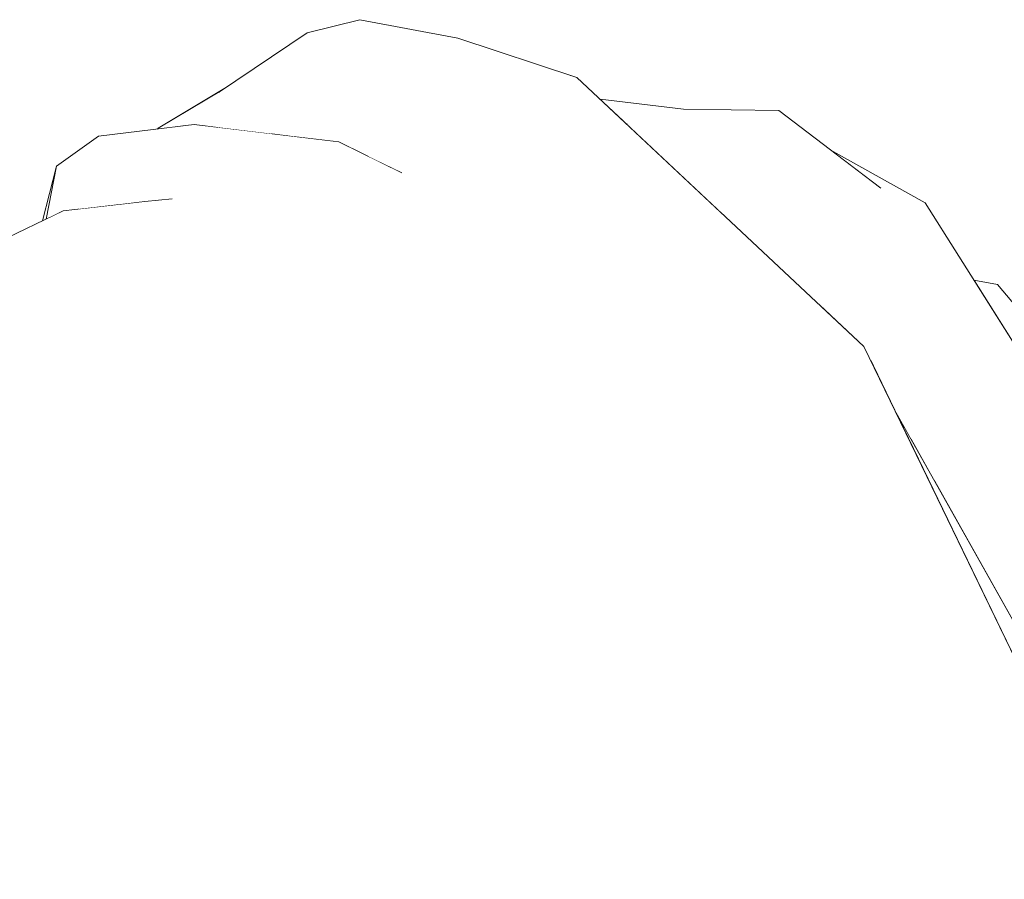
# Model space of a CAD drawing. Header units: millimetres. Extents: x 0 to 650, y -1 to 707.
# Tile 108 of 131: x 480.212 to 480.894, y 353.415 to 354.009. Entities that reach past the tile are written whole.
import ezdxf
from ezdxf.xclip import XClip

# ---------------------------------------------------------------- set-up
doc = ezdxf.new("R2010")
doc.units = ezdxf.units.MM
doc.header["$MEASUREMENT"] = 0
doc.header["$XCLIPFRAME"] = 0
doc.linetypes.add('Wipeout_Contour', pattern=[1000, 0, -1000])
doc.layers.add('Interior - Mobiliário .ARQ', color=7, linetype='Continuous')

# ---------------------------------------------------------------- blocks, each defined once
blk = doc.blocks.new('Desenho_2_2', base_point=(960.5741, 336.178))
at = {"color": 254, "linetype": 'Wipeout_Contour', "lineweight": 0, "ltscale": 1789.681142}
blk.add_wipeout([(480.35051, 353.93458), (480.3865, 353.93026), (480.40114, 353.96498)], dxfattribs=at).dxf.layer = 'Interior - Mobiliário .ARQ'
at = {"color": 254, "linetype": 'Wipeout_Contour', "lineweight": 0, "ltscale": 1790.731689}
blk.add_wipeout([(480.43324, 353.92466), (480.65092, 353.78015), (480.47704, 353.90331)], dxfattribs=at).dxf.layer = 'Interior - Mobiliário .ARQ'
at = {"color": 254, "linetype": 'Wipeout_Contour', "lineweight": 0, "ltscale": 1789.023618}
blk.add_wipeout([(480.22336, 353.86591), (480.17926, 353.84365), (480.21949, 353.83523)], dxfattribs=at).dxf.layer = 'Interior - Mobiliário .ARQ'
at = {"color": 254, "linetype": 'Wipeout_Contour', "lineweight": 0, "ltscale": 2385.818766}
blk.add_wipeout([(480.17572, 353.81036), (480.19441, 353.81365), (480.21242, 353.8266), (480.17657, 353.81208)], dxfattribs=at).dxf.layer = 'Interior - Mobiliário .ARQ'
at = {"color": 254, "linetype": 'Wipeout_Contour', "lineweight": 0, "ltscale": 1789.948343}
blk.add_wipeout([(480.25747, 353.75055), (480.2468, 353.73325), (480.35118, 353.64785)], dxfattribs=at).dxf.layer = 'Interior - Mobiliário .ARQ'
at = {"color": 254, "linetype": 'Wipeout_Contour', "lineweight": 0, "ltscale": 2386.473386}
blk.add_wipeout([(480.94299, 353.51711), (480.81796, 353.73932), (480.92029, 353.52797), (480.92794, 353.51205)], dxfattribs=at).dxf.layer = 'Interior - Mobiliário .ARQ'
at = {"color": 254, "linetype": 'Wipeout_Contour', "lineweight": 0, "ltscale": 1789.564661}
blk.add_wipeout([(480.22069, 353.70123), (480.18126, 353.71186), (480.1906, 353.66397)], dxfattribs=at).dxf.layer = 'Interior - Mobiliário .ARQ'
at = {"color": 254, "linetype": 'Wipeout_Contour', "lineweight": 0, "ltscale": 1788.974731}
blk.add_wipeout([(480.16166, 353.63547), (480.19593, 353.59753), (480.23459, 353.57525)], dxfattribs=at).dxf.layer = 'Interior - Mobiliário .ARQ'
at = {"color": 254, "linetype": 'Wipeout_Contour', "lineweight": 0, "ltscale": 1788.555635}
blk.add_wipeout([(480.26463, 353.56174), (480.3131, 353.38843), (480.33459, 353.38837)], dxfattribs=at).dxf.layer = 'Interior - Mobiliário .ARQ'
at = {"color": 254, "linetype": 'Wipeout_Contour', "lineweight": 0, "ltscale": 1789.938045}
blk.add_wipeout([(480.5862, 353.4088), (480.5633, 353.41454), (480.65036, 353.0745)], dxfattribs=at).dxf.layer = 'Interior - Mobiliário .ARQ'
at = {"color": 254, "linetype": 'Wipeout_Contour', "lineweight": 0, "ltscale": 2387.129741}
blk.add_wipeout([(480.35013, 353.95899), (480.33858, 353.93601), (480.35051, 353.93458), (480.40114, 353.96498)], dxfattribs=at).dxf.layer = 'Interior - Mobiliário .ARQ'
at = {"color": 254, "linetype": 'Wipeout_Contour', "lineweight": 0, "ltscale": 1790.144681}
blk.add_wipeout([(480.45343, 353.91482), (480.47704, 353.90331), (480.49375, 353.9085)], dxfattribs=at).dxf.layer = 'Interior - Mobiliário .ARQ'
at = {"color": 254, "linetype": 'Wipeout_Contour', "lineweight": 0, "ltscale": 1790.472641}
blk.add_wipeout([(480.32791, 353.89953), (480.31793, 353.88523), (480.47016, 353.79215)], dxfattribs=at).dxf.layer = 'Interior - Mobiliário .ARQ'
at = {"color": 254, "linetype": 'Wipeout_Contour', "lineweight": 0, "ltscale": 2984.96307}
blk.add_wipeout([(480.71413, 353.86912), (480.7702, 353.80806), (480.79671, 353.78321), (480.87131, 353.69794), (480.80853, 353.89274)], dxfattribs=at).dxf.layer = 'Interior - Mobiliário .ARQ'
at = {"color": 254, "linetype": 'Wipeout_Contour', "lineweight": 0, "ltscale": 1789.992457}
blk.add_wipeout([(480.35118, 353.64785), (480.2653, 353.77388), (480.25747, 353.75055)], dxfattribs=at).dxf.layer = 'Interior - Mobiliário .ARQ'
at = {"color": 254, "linetype": 'Wipeout_Contour', "lineweight": 0, "ltscale": 1789.585584}
blk.add_wipeout([(480.18126, 353.71186), (480.2468, 353.73325), (480.18776, 353.75744)], dxfattribs=at).dxf.layer = 'Interior - Mobiliário .ARQ'
at = {"color": 254, "linetype": 'Wipeout_Contour', "lineweight": 0, "ltscale": 1789.165558}
blk.add_wipeout([(480.5633, 353.41454), (480.5862, 353.4088), (480.484, 353.65414)], dxfattribs=at).dxf.layer = 'Interior - Mobiliário .ARQ'
at = {"color": 254, "linetype": 'Wipeout_Contour', "lineweight": 0, "ltscale": 1788.746585}
blk.add_wipeout([(480.26463, 353.56174), (480.1748, 353.64156), (480.23459, 353.57525)], dxfattribs=at).dxf.layer = 'Interior - Mobiliário .ARQ'
at = {"color": 254, "linetype": 'Wipeout_Contour', "lineweight": 0, "ltscale": 1790.562528}
blk.add_wipeout([(480.79651, 353.54317), (480.77157, 353.54997), (480.8246, 353.3522)], dxfattribs=at).dxf.layer = 'Interior - Mobiliário .ARQ'
at = {"color": 254, "linetype": 'Wipeout_Contour', "lineweight": 0, "ltscale": 1790.982147}
blk.add_wipeout([(480.51502, 353.94834), (480.72051, 353.79941), (480.55254, 353.98087)], dxfattribs=at).dxf.layer = 'Interior - Mobiliário .ARQ'
at = {"color": 254, "linetype": 'Wipeout_Contour', "lineweight": 0, "ltscale": 1790.866782}
blk.add_wipeout([(480.77354, 353.9193), (480.80853, 353.89274), (480.83908, 353.88255)], dxfattribs=at).dxf.layer = 'Interior - Mobiliário .ARQ'
at = {"color": 254, "linetype": 'Wipeout_Contour', "lineweight": 0, "ltscale": 1789.239412}
blk.add_wipeout([(480.3526, 353.81481), (480.37975, 353.81769), (480.24259, 353.8769)], dxfattribs=at).dxf.layer = 'Interior - Mobiliário .ARQ'
at = {"color": 254, "linetype": 'Wipeout_Contour', "lineweight": 0, "ltscale": 1789.916706}
blk.add_wipeout([(480.77157, 353.54997), (480.79651, 353.54317), (480.69476, 353.75968)], dxfattribs=at).dxf.layer = 'Interior - Mobiliário .ARQ'
at = {"color": 254, "linetype": 'Wipeout_Contour', "lineweight": 0, "ltscale": 1789.092773}
blk.add_wipeout([(480.2468, 353.73325), (480.18126, 353.71186), (480.22069, 353.70123)], dxfattribs=at).dxf.layer = 'Interior - Mobiliário .ARQ'
at = {"color": 254, "linetype": 'Wipeout_Contour', "lineweight": 0, "ltscale": 1791.033916}
blk.add_wipeout([(480.95495, 353.69886), (480.87131, 353.69794), (481.00086, 353.46116)], dxfattribs=at).dxf.layer = 'Interior - Mobiliário .ARQ'
at = {"color": 254, "linetype": 'Wipeout_Contour', "lineweight": 0, "ltscale": 1790.206246}
blk.add_wipeout([(480.484, 353.65414), (480.45831, 353.65873), (480.5633, 353.41454)], dxfattribs=at).dxf.layer = 'Interior - Mobiliário .ARQ'
at = {"color": 254, "linetype": 'Wipeout_Contour', "lineweight": 0, "ltscale": 1789.536319}
blk.add_wipeout([(480.16166, 353.63547), (480.23459, 353.57525), (480.1748, 353.64156)], dxfattribs=at).dxf.layer = 'Interior - Mobiliário .ARQ'
at = {"color": 254, "linetype": 'Wipeout_Contour', "lineweight": 0, "ltscale": 1790.181672}
blk.add_wipeout([(480.40114, 353.96498), (480.51502, 353.94834), (480.55254, 353.98087)], dxfattribs=at).dxf.layer = 'Interior - Mobiliário .ARQ'
at = {"color": 254, "linetype": 'Wipeout_Contour', "lineweight": 0, "ltscale": 1790.128717}
blk.add_wipeout([(480.24259, 353.8769), (480.22336, 353.86591), (480.3526, 353.81481)], dxfattribs=at).dxf.layer = 'Interior - Mobiliário .ARQ'
at = {"color": 254, "linetype": 'Wipeout_Contour', "lineweight": 0, "ltscale": 1790.776475}
blk.add_wipeout([(480.69476, 353.75968), (480.65092, 353.78015), (480.77157, 353.54997)], dxfattribs=at).dxf.layer = 'Interior - Mobiliário .ARQ'
at = {"color": 254, "linetype": 'Wipeout_Contour', "lineweight": 0, "ltscale": 2388.401382}
blk.add_wipeout([(480.87131, 353.69794), (480.84526, 353.6908), (480.8966, 353.59957), (481.00086, 353.46116)], dxfattribs=at).dxf.layer = 'Interior - Mobiliário .ARQ'
at = {"color": 254, "linetype": 'Wipeout_Contour', "lineweight": 0, "ltscale": 1789.024416}
blk.add_wipeout([(480.26463, 353.56174), (480.23459, 353.57525), (480.27263, 353.387)], dxfattribs=at).dxf.layer = 'Interior - Mobiliário .ARQ'
at = {"color": 254, "linetype": 'Wipeout_Contour', "lineweight": 0, "ltscale": 1790.430106}
blk.add_wipeout([(480.55254, 353.98087), (480.44793, 354.00924), (480.40114, 353.96498)], dxfattribs=at).dxf.layer = 'Interior - Mobiliário .ARQ'
at = {"color": 254, "linetype": 'Wipeout_Contour', "lineweight": 0, "ltscale": 1790.000762}
blk.add_wipeout([(480.23064, 353.87123), (480.26688, 353.92859), (480.23793, 353.90792)], dxfattribs=at).dxf.layer = 'Interior - Mobiliário .ARQ'
at = {"color": 254, "linetype": 'Wipeout_Contour', "lineweight": 0, "ltscale": 1791.541354}
blk.add_wipeout([(480.95495, 353.69886), (480.83908, 353.88255), (480.80853, 353.89274)], dxfattribs=at).dxf.layer = 'Interior - Mobiliário .ARQ'
at = {"color": 254, "linetype": 'Wipeout_Contour', "lineweight": 0, "ltscale": 1790.076894}
blk.add_wipeout([(480.21949, 353.83523), (480.21242, 353.8266), (480.3139, 353.78045)], dxfattribs=at).dxf.layer = 'Interior - Mobiliário .ARQ'
at = {"color": 254, "linetype": 'Wipeout_Contour', "lineweight": 0, "ltscale": 1789.258251}
blk.add_wipeout([(480.3526, 353.81481), (480.45831, 353.65873), (480.484, 353.65414)], dxfattribs=at).dxf.layer = 'Interior - Mobiliário .ARQ'
at = {"color": 254, "linetype": 'Wipeout_Contour', "lineweight": 0, "ltscale": 1788.934865}
blk.add_wipeout([(480.3131, 353.38843), (480.26463, 353.56174), (480.27263, 353.387)], dxfattribs=at).dxf.layer = 'Interior - Mobiliário .ARQ'
at = {"color": 254, "linetype": 'Wipeout_Contour', "lineweight": 0, "ltscale": 1790.299801}
blk.add_wipeout([(480.44793, 354.00924), (480.41151, 354.00012), (480.35013, 353.95899)], dxfattribs=at).dxf.layer = 'Interior - Mobiliário .ARQ'
at = {"color": 254, "linetype": 'Wipeout_Contour', "lineweight": 0, "ltscale": 1789.592057}
blk.add_wipeout([(480.26688, 353.92859), (480.23156, 353.87166), (480.25339, 353.90021)], dxfattribs=at).dxf.layer = 'Interior - Mobiliário .ARQ'
at = {"color": 254, "linetype": 'Wipeout_Contour', "lineweight": 0, "ltscale": 1790.722016}
blk.add_wipeout([(480.80853, 353.89274), (480.87131, 353.69794), (480.95495, 353.69886)], dxfattribs=at).dxf.layer = 'Interior - Mobiliário .ARQ'
at = {"color": 254, "linetype": 'Wipeout_Contour', "lineweight": 0, "ltscale": 1789.108424}
blk.add_wipeout([(480.3139, 353.78045), (480.3324, 353.78737), (480.21949, 353.83523)], dxfattribs=at).dxf.layer = 'Interior - Mobiliário .ARQ'
at = {"color": 254, "linetype": 'Wipeout_Contour', "lineweight": 0, "ltscale": 1790.336237}
blk.add_wipeout([(480.484, 353.65414), (480.37975, 353.81769), (480.3526, 353.81481)], dxfattribs=at).dxf.layer = 'Interior - Mobiliário .ARQ'
at = {"color": 254, "linetype": 'Wipeout_Contour', "lineweight": 0, "ltscale": 1789.941225}
blk.add_wipeout([(480.35013, 353.95899), (480.40114, 353.96498), (480.44793, 354.00924)], dxfattribs=at).dxf.layer = 'Interior - Mobiliário .ARQ'
at = {"color": 254, "linetype": 'Wipeout_Contour', "lineweight": 0, "ltscale": 1790.961147}
blk.add_wipeout([(480.49375, 353.9085), (480.47704, 353.90331), (480.69476, 353.75968)], dxfattribs=at).dxf.layer = 'Interior - Mobiliário .ARQ'
at = {"color": 254, "linetype": 'Wipeout_Contour', "lineweight": 0, "ltscale": 1789.448554}
blk.add_wipeout([(480.25339, 353.90021), (480.23197, 353.87186), (480.24259, 353.8769)], dxfattribs=at).dxf.layer = 'Interior - Mobiliário .ARQ'
at = {"color": 254, "linetype": 'Wipeout_Contour', "lineweight": 0, "ltscale": 1790.610409}
blk.add_wipeout([(480.88923, 353.82599), (480.98744, 353.66684), (481.02277, 353.66731)], dxfattribs=at).dxf.layer = 'Interior - Mobiliário .ARQ'
at = {"color": 254, "linetype": 'Wipeout_Contour', "lineweight": 0, "ltscale": 1790.086055}
blk.add_wipeout([(480.79651, 353.54317), (480.83688, 353.54769), (480.72051, 353.79941)], dxfattribs=at).dxf.layer = 'Interior - Mobiliário .ARQ'
at = {"color": 254, "linetype": 'Wipeout_Contour', "lineweight": 0, "ltscale": 1789.106115}
blk.add_wipeout([(480.41872, 353.63634), (480.43574, 353.64004), (480.3324, 353.78737)], dxfattribs=at).dxf.layer = 'Interior - Mobiliário .ARQ'
at = {"layer": 'Interior - Mobiliário .ARQ', "color": 7, "linetype": 'Continuous', "lineweight": 0}
for q in [(480.2281, 353.87002), (480.23064, 353.87123)]:
    blk.add_line((480.23793, 353.90792), q, dxfattribs=at)
at = {"color": 254, "linetype": 'Wipeout_Contour', "lineweight": 0, "ltscale": 1789.942598}
blk.add_wipeout([(480.69476, 353.75968), (480.47704, 353.90331), (480.65092, 353.78015)], dxfattribs=at).dxf.layer = 'Interior - Mobiliário .ARQ'
at = {"color": 254, "linetype": 'Wipeout_Contour', "lineweight": 0, "ltscale": 2388.826565}
blk.add_wipeout([(480.87283, 353.82904), (480.91416, 353.76352), (480.98744, 353.66684), (480.88923, 353.82599)], dxfattribs=at).dxf.layer = 'Interior - Mobiliário .ARQ'
at = {"color": 254, "linetype": 'Wipeout_Contour', "lineweight": 0, "ltscale": 1790.17299}
blk.add_wipeout([(480.3324, 353.78737), (480.3139, 353.78045), (480.41872, 353.63634)], dxfattribs=at).dxf.layer = 'Interior - Mobiliário .ARQ'
at = {"color": 254, "linetype": 'Wipeout_Contour', "lineweight": 0, "ltscale": 1788.984821}
blk.add_wipeout([(480.52198, 353.40758), (480.53935, 353.40673), (480.43574, 353.64004)], dxfattribs=at).dxf.layer = 'Interior - Mobiliário .ARQ'
at = {"color": 254, "linetype": 'Wipeout_Contour', "lineweight": 0, "ltscale": 1790.627886}
blk.add_wipeout([(480.96961, 353.27976), (480.92029, 353.52797), (480.83688, 353.54769)], dxfattribs=at).dxf.layer = 'Interior - Mobiliário .ARQ'
at = {"layer": 'Interior - Mobiliário .ARQ', "color": 7, "linetype": 'Continuous', "lineweight": 0}
blk.add_line((480.87283, 353.82904), (480.88923, 353.82599), dxfattribs=at)
at = {"color": 254, "linetype": 'Wipeout_Contour', "lineweight": 0, "ltscale": 1790.995659}
blk.add_wipeout([(480.73784, 353.94639), (480.6323, 353.93729), (480.80853, 353.89274)], dxfattribs=at).dxf.layer = 'Interior - Mobiliário .ARQ'
at = {"color": 254, "linetype": 'Wipeout_Contour', "lineweight": 0, "ltscale": 1790.909643}
blk.add_wipeout([(480.72051, 353.79941), (480.69476, 353.75968), (480.79651, 353.54317)], dxfattribs=at).dxf.layer = 'Interior - Mobiliário .ARQ'
at = {"color": 254, "linetype": 'Wipeout_Contour', "lineweight": 0, "ltscale": 2387.900095}
blk.add_wipeout([(480.87131, 353.69794), (480.80084, 353.77469), (480.81796, 353.73932), (480.82895, 353.71978)], dxfattribs=at).dxf.layer = 'Interior - Mobiliário .ARQ'
at = {"color": 254, "linetype": 'Wipeout_Contour', "lineweight": 0, "ltscale": 1790.142481}
blk.add_wipeout([(480.43574, 353.64004), (480.41872, 353.63634), (480.52198, 353.40758)], dxfattribs=at).dxf.layer = 'Interior - Mobiliário .ARQ'
at = {"color": 254, "linetype": 'Wipeout_Contour', "lineweight": 0, "ltscale": 1790.242442}
blk.add_wipeout([(480.83688, 353.54769), (480.87703, 353.30916), (480.96961, 353.27976)], dxfattribs=at).dxf.layer = 'Interior - Mobiliário .ARQ'
at = {"color": 254, "linetype": 'Wipeout_Contour', "lineweight": 0, "ltscale": 2388.207509}
blk.add_wipeout([(480.63308, 353.93656), (480.64417, 353.92617), (480.71413, 353.86912), (480.80853, 353.89274)], dxfattribs=at).dxf.layer = 'Interior - Mobiliário .ARQ'
at = {"color": 254, "linetype": 'Wipeout_Contour', "lineweight": 0, "ltscale": 1789.223708}
blk.add_wipeout([(480.3324, 353.78737), (480.43574, 353.64004), (480.45831, 353.65873)], dxfattribs=at).dxf.layer = 'Interior - Mobiliário .ARQ'
at = {"color": 254, "linetype": 'Wipeout_Contour', "lineweight": 0, "ltscale": 1790.72134}
blk.add_wipeout([(480.82895, 353.71978), (480.84526, 353.6908), (480.87131, 353.69794)], dxfattribs=at).dxf.layer = 'Interior - Mobiliário .ARQ'
at = {"color": 254, "linetype": 'Wipeout_Contour', "lineweight": 0, "ltscale": 1790.614767}
blk.add_wipeout([(480.87703, 353.30916), (480.83688, 353.54769), (480.79651, 353.54317)], dxfattribs=at).dxf.layer = 'Interior - Mobiliário .ARQ'
at = {"color": 254, "linetype": 'Wipeout_Contour', "lineweight": 0, "ltscale": 1790.205557}
blk.add_wipeout([(480.45831, 353.65873), (480.3526, 353.81481), (480.3324, 353.78737)], dxfattribs=at).dxf.layer = 'Interior - Mobiliário .ARQ'
at = {"color": 254, "linetype": 'Wipeout_Contour', "lineweight": 0, "ltscale": 1790.139898}
blk.add_wipeout([(480.79651, 353.54317), (480.8246, 353.3522), (480.87703, 353.30916)], dxfattribs=at).dxf.layer = 'Interior - Mobiliário .ARQ'
at = {"color": 254, "linetype": 'Wipeout_Contour', "lineweight": 0, "ltscale": 1790.018339}
blk.add_wipeout([(480.22336, 353.86591), (480.21949, 353.83523), (480.3324, 353.78737)], dxfattribs=at).dxf.layer = 'Interior - Mobiliário .ARQ'
at = {"color": 254, "linetype": 'Wipeout_Contour', "lineweight": 0, "ltscale": 1789.85881}
blk.add_wipeout([(480.484, 353.65414), (480.54709, 353.60136), (480.44767, 353.79502)], dxfattribs=at).dxf.layer = 'Interior - Mobiliário .ARQ'
at = {"color": 254, "linetype": 'Wipeout_Contour', "lineweight": 0, "ltscale": 1789.084662}
blk.add_wipeout([(480.22069, 353.70123), (480.3215, 353.61155), (480.35118, 353.64785)], dxfattribs=at).dxf.layer = 'Interior - Mobiliário .ARQ'
at = {"color": 254, "linetype": 'Wipeout_Contour', "lineweight": 0, "ltscale": 1789.307514}
blk.add_wipeout([(480.3324, 353.78737), (480.3526, 353.81481), (480.22336, 353.86591)], dxfattribs=at).dxf.layer = 'Interior - Mobiliário .ARQ'
at = {"color": 254, "linetype": 'Wipeout_Contour', "lineweight": 0, "ltscale": 1789.971153}
blk.add_wipeout([(480.44767, 353.79502), (480.37975, 353.81769), (480.484, 353.65414)], dxfattribs=at).dxf.layer = 'Interior - Mobiliário .ARQ'
at = {"color": 254, "linetype": 'Wipeout_Contour', "lineweight": 0, "ltscale": 1789.688222}
blk.add_wipeout([(480.35118, 353.64785), (480.2468, 353.73325), (480.22069, 353.70123)], dxfattribs=at).dxf.layer = 'Interior - Mobiliário .ARQ'
at = {"color": 254, "linetype": 'Wipeout_Contour', "lineweight": 0, "ltscale": 1790.271696}
blk.add_wipeout([(480.57163, 353.58954), (480.54709, 353.60136), (480.638, 353.37305)], dxfattribs=at).dxf.layer = 'Interior - Mobiliário .ARQ'
at = {"color": 254, "linetype": 'Wipeout_Contour', "lineweight": 0, "ltscale": 1789.033068}
blk.add_wipeout([(480.2822, 353.5803), (480.3215, 353.61155), (480.22069, 353.70123)], dxfattribs=at).dxf.layer = 'Interior - Mobiliário .ARQ'
at = {"color": 254, "linetype": 'Wipeout_Contour', "lineweight": 0, "ltscale": 1789.257332}
blk.add_wipeout([(480.638, 353.37305), (480.65506, 353.36366), (480.57163, 353.58954)], dxfattribs=at).dxf.layer = 'Interior - Mobiliário .ARQ'
at = {"color": 254, "linetype": 'Wipeout_Contour', "lineweight": 0, "ltscale": 1790.284354}
blk.add_wipeout([(480.52474, 353.78912), (480.47016, 353.79215), (480.57163, 353.58954)], dxfattribs=at).dxf.layer = 'Interior - Mobiliário .ARQ'
at = {"color": 254, "linetype": 'Wipeout_Contour', "lineweight": 0, "ltscale": 1789.442505}
blk.add_wipeout([(480.22069, 353.70123), (480.1906, 353.66397), (480.2822, 353.5803)], dxfattribs=at).dxf.layer = 'Interior - Mobiliário .ARQ'
at = {"color": 254, "linetype": 'Wipeout_Contour', "lineweight": 0, "ltscale": 1789.828919}
blk.add_wipeout([(480.35118, 353.64785), (480.3215, 353.61155), (480.46569, 353.41426)], dxfattribs=at).dxf.layer = 'Interior - Mobiliário .ARQ'
at = {"color": 254, "linetype": 'Wipeout_Contour', "lineweight": 0, "ltscale": 1789.743033}
blk.add_wipeout([(480.57163, 353.58954), (480.61629, 353.59636), (480.52474, 353.78912)], dxfattribs=at).dxf.layer = 'Interior - Mobiliário .ARQ'
at = {"color": 254, "linetype": 'Wipeout_Contour', "lineweight": 0, "ltscale": 1788.900572}
blk.add_wipeout([(480.46569, 353.41426), (480.3215, 353.61155), (480.42649, 353.37787)], dxfattribs=at).dxf.layer = 'Interior - Mobiliário .ARQ'
at = {"color": 254, "linetype": 'Wipeout_Contour', "lineweight": 0, "ltscale": 1788.563667}
blk.add_wipeout([(480.19593, 353.59753), (480.16919, 353.40279), (480.23247, 353.40051)], dxfattribs=at).dxf.layer = 'Interior - Mobiliário .ARQ'
at = {"color": 254, "linetype": 'Wipeout_Contour', "lineweight": 0, "ltscale": 1790.046446}
blk.add_wipeout([(480.51502, 353.94834), (480.69476, 353.75968), (480.72051, 353.79941)], dxfattribs=at).dxf.layer = 'Interior - Mobiliário .ARQ'
at = {"color": 254, "linetype": 'Wipeout_Contour', "lineweight": 0, "ltscale": 1788.706348}
blk.add_wipeout([(480.2822, 353.5803), (480.1906, 353.66397), (480.26463, 353.56174)], dxfattribs=at).dxf.layer = 'Interior - Mobiliário .ARQ'
at = {"color": 254, "linetype": 'Wipeout_Contour', "lineweight": 0, "ltscale": 1789.874288}
blk.add_wipeout([(480.52198, 353.40758), (480.41872, 353.63634), (480.35118, 353.64785)], dxfattribs=at).dxf.layer = 'Interior - Mobiliário .ARQ'
at = {"color": 254, "linetype": 'Wipeout_Contour', "lineweight": 0, "ltscale": 1790.282697}
blk.add_wipeout([(480.68781, 353.36853), (480.61629, 353.59636), (480.57163, 353.58954)], dxfattribs=at).dxf.layer = 'Interior - Mobiliário .ARQ'
at = {"color": 254, "linetype": 'Wipeout_Contour', "lineweight": 0, "ltscale": 1790.890503}
blk.add_wipeout([(480.49375, 353.9085), (480.69476, 353.75968), (480.51502, 353.94834)], dxfattribs=at).dxf.layer = 'Interior - Mobiliário .ARQ'
at = {"color": 254, "linetype": 'Wipeout_Contour', "lineweight": 0, "ltscale": 1789.52065}
blk.add_wipeout([(480.1906, 353.66397), (480.1748, 353.64156), (480.26463, 353.56174)], dxfattribs=at).dxf.layer = 'Interior - Mobiliário .ARQ'
at = {"color": 254, "linetype": 'Wipeout_Contour', "lineweight": 0, "ltscale": 1789.011222}
blk.add_wipeout([(480.52198, 353.40758), (480.35118, 353.64785), (480.46569, 353.41426)], dxfattribs=at).dxf.layer = 'Interior - Mobiliário .ARQ'
at = {"color": 254, "linetype": 'Wipeout_Contour', "lineweight": 0, "ltscale": 1789.345237}
blk.add_wipeout([(480.57163, 353.58954), (480.65506, 353.36366), (480.68781, 353.36853)], dxfattribs=at).dxf.layer = 'Interior - Mobiliário .ARQ'
at = {"color": 254, "linetype": 'Wipeout_Contour', "lineweight": 0, "ltscale": 1790.266168}
blk.add_wipeout([(480.79671, 353.78321), (480.55254, 353.98087), (480.72051, 353.79941)], dxfattribs=at).dxf.layer = 'Interior - Mobiliário .ARQ'
at = {"color": 254, "linetype": 'Wipeout_Contour', "lineweight": 0, "ltscale": 1789.555265}
blk.add_wipeout([(480.52474, 353.78912), (480.32791, 353.89953), (480.47016, 353.79215)], dxfattribs=at).dxf.layer = 'Interior - Mobiliário .ARQ'
at = {"color": 254, "linetype": 'Wipeout_Contour', "lineweight": 0, "ltscale": 1790.179318}
blk.add_wipeout([(480.5633, 353.41454), (480.45831, 353.65873), (480.43574, 353.64004)], dxfattribs=at).dxf.layer = 'Interior - Mobiliário .ARQ'
at = {"color": 254, "linetype": 'Wipeout_Contour', "lineweight": 0, "ltscale": 1788.816509}
blk.add_wipeout([(480.23459, 353.57525), (480.19593, 353.59753), (480.23247, 353.40051)], dxfattribs=at).dxf.layer = 'Interior - Mobiliário .ARQ'
at = {"color": 254, "linetype": 'Wipeout_Contour', "lineweight": 0, "ltscale": 1789.535325}
blk.add_wipeout([(480.26463, 353.56174), (480.33459, 353.38837), (480.2822, 353.5803)], dxfattribs=at).dxf.layer = 'Interior - Mobiliário .ARQ'
at = {"color": 254, "linetype": 'Wipeout_Contour', "lineweight": 0, "ltscale": 1791.181567}
blk.add_wipeout([(480.79671, 353.78321), (480.59814, 353.96931), (480.55254, 353.98087)], dxfattribs=at).dxf.layer = 'Interior - Mobiliário .ARQ'
at = {"color": 254, "linetype": 'Wipeout_Contour', "lineweight": 0, "ltscale": 1790.47954}
blk.add_wipeout([(480.35783, 353.92143), (480.32791, 353.89953), (480.52474, 353.78912)], dxfattribs=at).dxf.layer = 'Interior - Mobiliário .ARQ'
at = {"color": 254, "linetype": 'Wipeout_Contour', "lineweight": 0, "ltscale": 1789.056169}
blk.add_wipeout([(480.43574, 353.64004), (480.53935, 353.40673), (480.5633, 353.41454)], dxfattribs=at).dxf.layer = 'Interior - Mobiliário .ARQ'
at = {"color": 254, "linetype": 'Wipeout_Contour', "lineweight": 0, "ltscale": 1788.988915}
blk.add_wipeout([(480.23459, 353.57525), (480.23247, 353.40051), (480.27263, 353.387)], dxfattribs=at).dxf.layer = 'Interior - Mobiliário .ARQ'
at = {"color": 254, "linetype": 'Wipeout_Contour', "lineweight": 0, "ltscale": 1788.615322}
blk.add_wipeout([(480.2822, 353.5803), (480.33459, 353.38837), (480.35734, 353.3873)], dxfattribs=at).dxf.layer = 'Interior - Mobiliário .ARQ'
at = {"layer": 'Interior - Mobiliário .ARQ', "color": 7, "linetype": 'Continuous', "lineweight": 0}
blk.add_line((480.77354, 353.9193), (480.83908, 353.88255), dxfattribs=at)
at = {"color": 254, "linetype": 'Wipeout_Contour', "lineweight": 0, "ltscale": 1790.38059}
blk.add_wipeout([(480.51579, 353.99648), (480.44793, 354.00924), (480.55254, 353.98087)], dxfattribs=at).dxf.layer = 'Interior - Mobiliário .ARQ'
at = {"color": 254, "linetype": 'Wipeout_Contour', "lineweight": 0, "ltscale": 1790.911408}
blk.add_wipeout([(480.67201, 353.94733), (480.61418, 353.95428), (480.63208, 353.9375)], dxfattribs=at).dxf.layer = 'Interior - Mobiliário .ARQ'
at = {"color": 254, "linetype": 'Wipeout_Contour', "lineweight": 0, "ltscale": 1789.875544}
blk.add_wipeout([(480.65092, 353.78015), (480.35783, 353.92143), (480.52474, 353.78912)], dxfattribs=at).dxf.layer = 'Interior - Mobiliário .ARQ'
at = {"color": 254, "linetype": 'Wipeout_Contour', "lineweight": 0, "ltscale": 2386.886902}
blk.add_wipeout([(480.25339, 353.90021), (480.2534, 353.87815), (480.28126, 353.88137), (480.32791, 353.89953)], dxfattribs=at).dxf.layer = 'Interior - Mobiliário .ARQ'
at = {"color": 254, "linetype": 'Wipeout_Contour', "lineweight": 0, "ltscale": 1790.266246}
blk.add_wipeout([(480.72051, 353.79941), (480.83688, 353.54769), (480.92029, 353.52797)], dxfattribs=at).dxf.layer = 'Interior - Mobiliário .ARQ'
at = {"color": 254, "linetype": 'Wipeout_Contour', "lineweight": 0, "ltscale": 1789.63946}
blk.add_wipeout([(480.3215, 353.61155), (480.2822, 353.5803), (480.42649, 353.37787)], dxfattribs=at).dxf.layer = 'Interior - Mobiliário .ARQ'
at = {"color": 254, "linetype": 'Wipeout_Contour', "lineweight": 0, "ltscale": 1789.933455}
blk.add_wipeout([(480.5633, 353.41454), (480.53935, 353.40673), (480.65036, 353.0745)], dxfattribs=at).dxf.layer = 'Interior - Mobiliário .ARQ'
at = {"layer": 'Interior - Mobiliário .ARQ', "color": 7, "linetype": 'Continuous', "lineweight": 0}
blk.add_line((480.44793, 354.00924), (480.41151, 354.00012), dxfattribs=at)
at = {"color": 254, "linetype": 'Wipeout_Contour', "lineweight": 0, "ltscale": 1790.566835}
blk.add_wipeout([(480.55254, 353.98087), (480.59814, 353.96931), (480.51579, 353.99648)], dxfattribs=at).dxf.layer = 'Interior - Mobiliário .ARQ'
at = {"color": 254, "linetype": 'Wipeout_Contour', "lineweight": 0, "ltscale": 1791.140789}
blk.add_wipeout([(480.67201, 353.94733), (480.63208, 353.9375), (480.73784, 353.94639)], dxfattribs=at).dxf.layer = 'Interior - Mobiliário .ARQ'
at = {"color": 254, "linetype": 'Wipeout_Contour', "lineweight": 0, "ltscale": 1790.675701}
blk.add_wipeout([(480.43324, 353.92466), (480.35783, 353.92143), (480.65092, 353.78015)], dxfattribs=at).dxf.layer = 'Interior - Mobiliário .ARQ'
at = {"color": 254, "linetype": 'Wipeout_Contour', "lineweight": 0, "ltscale": 2385.861911}
blk.add_wipeout([(480.32791, 353.89953), (480.28126, 353.88137), (480.29915, 353.88344), (480.31793, 353.88523)], dxfattribs=at).dxf.layer = 'Interior - Mobiliário .ARQ'
at = {"color": 254, "linetype": 'Wipeout_Contour', "lineweight": 0, "ltscale": 1791.049543}
blk.add_wipeout([(480.79671, 353.78321), (480.72051, 353.79941), (480.92029, 353.52797)], dxfattribs=at).dxf.layer = 'Interior - Mobiliário .ARQ'
at = {"color": 254, "linetype": 'Wipeout_Contour', "lineweight": 0, "ltscale": 1788.849578}
blk.add_wipeout([(480.42649, 353.37787), (480.2822, 353.5803), (480.35734, 353.3873)], dxfattribs=at).dxf.layer = 'Interior - Mobiliário .ARQ'
at = {"layer": 'Interior - Mobiliário .ARQ', "color": 7, "linetype": 'Continuous', "lineweight": 0}
for p, q in [((480.51579, 353.99648), (480.44793, 354.00924)), ((480.51579, 353.99648), (480.59814, 353.96931)), ((480.67201, 353.94733), (480.61418, 353.95428)), ((480.67201, 353.94733), (480.73784, 353.94639)), ((480.73784, 353.94639), (480.80853, 353.89274)), ((480.83908, 353.88255), (480.95495, 353.69886)), ((481.02277, 353.66731), (480.88923, 353.82599))]:
    blk.add_line(p, q, dxfattribs=at)
at = {"color": 254, "linetype": 'Wipeout_Contour', "lineweight": 0, "ltscale": 1789.90941}
blk.add_wipeout([(480.26688, 353.92859), (480.35783, 353.92143), (480.43324, 353.92466)], dxfattribs=at).dxf.layer = 'Interior - Mobiliário .ARQ'
at = {"color": 254, "linetype": 'Wipeout_Contour', "lineweight": 0, "ltscale": 1790.280557}
blk.add_wipeout([(480.71413, 353.86912), (480.64417, 353.92617), (480.69766, 353.87604)], dxfattribs=at).dxf.layer = 'Interior - Mobiliário .ARQ'
at = {"color": 254, "linetype": 'Wipeout_Contour', "lineweight": 0, "ltscale": 1789.548171}
blk.add_wipeout([(480.24259, 353.8769), (480.37975, 353.81769), (480.44767, 353.79502)], dxfattribs=at).dxf.layer = 'Interior - Mobiliário .ARQ'
at = {"color": 254, "linetype": 'Wipeout_Contour', "lineweight": 0, "ltscale": 1789.843881}
blk.add_wipeout([(480.61629, 353.59636), (480.68781, 353.36853), (480.8246, 353.3522)], dxfattribs=at).dxf.layer = 'Interior - Mobiliário .ARQ'
at = {"color": 254, "linetype": 'Wipeout_Contour', "lineweight": 0, "ltscale": 1789.944943}
blk.add_wipeout([(480.43324, 353.92466), (480.33309, 353.93666), (480.26688, 353.92859)], dxfattribs=at).dxf.layer = 'Interior - Mobiliário .ARQ'
at = {"color": 254, "linetype": 'Wipeout_Contour', "lineweight": 0, "ltscale": 1790.223798}
blk.add_wipeout([(480.24259, 353.8769), (480.44767, 353.79502), (480.29915, 353.88344)], dxfattribs=at).dxf.layer = 'Interior - Mobiliário .ARQ'
at = {"color": 254, "linetype": 'Wipeout_Contour', "lineweight": 0, "ltscale": 1790.135102}
blk.add_wipeout([(480.8246, 353.3522), (480.77157, 353.54997), (480.61629, 353.59636)], dxfattribs=at).dxf.layer = 'Interior - Mobiliário .ARQ'
at = {"layer": 'Interior - Mobiliário .ARQ', "color": 7, "linetype": 'Continuous', "lineweight": 0}
for p, q in [((480.18702, 353.85052), (480.24259, 353.8769)), ((480.79671, 353.78321), (480.92029, 353.52797)), ((480.81796, 353.73932), (480.94299, 353.51711))]:
    blk.add_line(p, q, dxfattribs=at)
at = {"color": 254, "linetype": 'Wipeout_Contour', "lineweight": 0, "ltscale": 1789.652186}
blk.add_wipeout([(480.35013, 353.95899), (480.32489, 353.93566), (480.33858, 353.93601)], dxfattribs=at).dxf.layer = 'Interior - Mobiliário .ARQ'
at = {"color": 254, "linetype": 'Wipeout_Contour', "lineweight": 0, "ltscale": 2983.422786}
blk.add_wipeout([(480.51502, 353.94834), (480.40118, 353.9285), (480.43324, 353.92466), (480.45343, 353.91482), (480.49375, 353.9085)], dxfattribs=at).dxf.layer = 'Interior - Mobiliário .ARQ'
at = {"color": 254, "linetype": 'Wipeout_Contour', "lineweight": 0, "ltscale": 1790.262587}
blk.add_wipeout([(480.35783, 353.92143), (480.26688, 353.92859), (480.25339, 353.90021)], dxfattribs=at).dxf.layer = 'Interior - Mobiliário .ARQ'
at = {"color": 254, "linetype": 'Wipeout_Contour', "lineweight": 0, "ltscale": 1789.543189}
blk.add_wipeout([(480.18444, 353.78283), (480.2653, 353.77388), (480.19441, 353.81365)], dxfattribs=at).dxf.layer = 'Interior - Mobiliário .ARQ'
at = {"color": 254, "linetype": 'Wipeout_Contour', "lineweight": 0, "ltscale": 1790.309168}
blk.add_wipeout([(480.61629, 353.59636), (480.77157, 353.54997), (480.65092, 353.78015)], dxfattribs=at).dxf.layer = 'Interior - Mobiliário .ARQ'
at = {"layer": 'Interior - Mobiliário .ARQ', "color": 7, "linetype": 'Continuous', "lineweight": 0}
blk.add_line((480.47704, 353.90331), (480.43324, 353.92466), dxfattribs=at)
at = {"color": 254, "linetype": 'Wipeout_Contour', "lineweight": 0, "ltscale": 2387.293788}
blk.add_wipeout([(480.40114, 353.96498), (480.3865, 353.93026), (480.40118, 353.9285), (480.51502, 353.94834)], dxfattribs=at).dxf.layer = 'Interior - Mobiliário .ARQ'
at = {"color": 254, "linetype": 'Wipeout_Contour', "lineweight": 0, "ltscale": 1789.770357}
blk.add_wipeout([(480.3082, 353.93416), (480.32489, 353.93566), (480.35013, 353.95899)], dxfattribs=at).dxf.layer = 'Interior - Mobiliário .ARQ'
at = {"color": 254, "linetype": 'Wipeout_Contour', "lineweight": 0, "ltscale": 1789.399316}
blk.add_wipeout([(480.25339, 353.90021), (480.32791, 353.89953), (480.35783, 353.92143)], dxfattribs=at).dxf.layer = 'Interior - Mobiliário .ARQ'
at = {"color": 254, "linetype": 'Wipeout_Contour', "lineweight": 0, "ltscale": 1790.293163}
blk.add_wipeout([(480.65092, 353.78015), (480.52474, 353.78912), (480.61629, 353.59636)], dxfattribs=at).dxf.layer = 'Interior - Mobiliário .ARQ'
at = {"color": 254, "linetype": 'Wipeout_Contour', "lineweight": 0, "ltscale": 1789.223913}
blk.add_wipeout([(480.2653, 353.77388), (480.18444, 353.78283), (480.25747, 353.75055)], dxfattribs=at).dxf.layer = 'Interior - Mobiliário .ARQ'
at = {"layer": 'Interior - Mobiliário .ARQ', "color": 7, "linetype": 'Continuous', "lineweight": 0}
for p, q in [((480.35013, 353.95899), (480.41151, 354.00012)), ((480.79671, 353.78321), (480.59814, 353.96931)), ((480.3082, 353.93416), (480.35559, 353.96265)), ((480.33309, 353.93666), (480.26688, 353.92859)), ((480.33309, 353.93666), (480.43324, 353.92466)), ((480.26688, 353.92859), (480.23793, 353.90792)), ((480.30786, 353.93359), (480.3082, 353.93416))]:
    blk.add_line(p, q, dxfattribs=at)
at = {"color": 254, "linetype": 'Wipeout_Contour', "lineweight": 0, "ltscale": 1789.905832}
blk.add_wipeout([(480.19441, 353.81365), (480.3139, 353.78045), (480.21242, 353.8266)], dxfattribs=at).dxf.layer = 'Interior - Mobiliário .ARQ'
at = {"color": 254, "linetype": 'Wipeout_Contour', "lineweight": 0, "ltscale": 1789.412013}
blk.add_wipeout([(480.44767, 353.79502), (480.54709, 353.60136), (480.57163, 353.58954)], dxfattribs=at).dxf.layer = 'Interior - Mobiliário .ARQ'
at = {"color": 254, "linetype": 'Wipeout_Contour', "lineweight": 0, "ltscale": 1789.199264}
blk.add_wipeout([(480.21949, 353.83523), (480.17926, 353.84365), (480.21242, 353.8266)], dxfattribs=at).dxf.layer = 'Interior - Mobiliário .ARQ'
at = {"color": 254, "linetype": 'Wipeout_Contour', "lineweight": 0, "ltscale": 1789.232122}
blk.add_wipeout([(480.3139, 353.78045), (480.19441, 353.81365), (480.2653, 353.77388)], dxfattribs=at).dxf.layer = 'Interior - Mobiliário .ARQ'
at = {"color": 254, "linetype": 'Wipeout_Contour', "lineweight": 0, "ltscale": 1790.513365}
blk.add_wipeout([(480.57163, 353.58954), (480.47016, 353.79215), (480.44767, 353.79502)], dxfattribs=at).dxf.layer = 'Interior - Mobiliário .ARQ'
at = {"color": 254, "linetype": 'Wipeout_Contour', "lineweight": 0, "ltscale": 1789.349014}
blk.add_wipeout([(480.47016, 353.79215), (480.29915, 353.88344), (480.44767, 353.79502)], dxfattribs=at).dxf.layer = 'Interior - Mobiliário .ARQ'
at = {"color": 254, "linetype": 'Wipeout_Contour', "lineweight": 0, "ltscale": 1789.700168}
blk.add_wipeout([(480.17926, 353.84365), (480.17589, 353.81331), (480.21242, 353.8266)], dxfattribs=at).dxf.layer = 'Interior - Mobiliário .ARQ'
at = {"color": 254, "linetype": 'Wipeout_Contour', "lineweight": 0, "ltscale": 1789.002711}
blk.add_wipeout([(480.25747, 353.75055), (480.18444, 353.78283), (480.2468, 353.73325)], dxfattribs=at).dxf.layer = 'Interior - Mobiliário .ARQ'
at = {"color": 254, "linetype": 'Wipeout_Contour', "lineweight": 0, "ltscale": 1789.237642}
blk.add_wipeout([(480.2653, 353.77388), (480.35118, 353.64785), (480.41872, 353.63634)], dxfattribs=at).dxf.layer = 'Interior - Mobiliário .ARQ'
at = {"color": 254, "linetype": 'Wipeout_Contour', "lineweight": 0, "ltscale": 1790.046232}
blk.add_wipeout([(480.638, 353.37305), (480.54709, 353.60136), (480.484, 353.65414)], dxfattribs=at).dxf.layer = 'Interior - Mobiliário .ARQ'
at = {"color": 254, "linetype": 'Wipeout_Contour', "lineweight": 0, "ltscale": 1790.471892}
blk.add_wipeout([(480.31793, 353.88523), (480.29915, 353.88344), (480.47016, 353.79215)], dxfattribs=at).dxf.layer = 'Interior - Mobiliário .ARQ'
at = {"color": 254, "linetype": 'Wipeout_Contour', "lineweight": 0, "ltscale": 1789.677712}
blk.add_wipeout([(480.18444, 353.78283), (480.18776, 353.75744), (480.2468, 353.73325)], dxfattribs=at).dxf.layer = 'Interior - Mobiliário .ARQ'
at = {"color": 254, "linetype": 'Wipeout_Contour', "lineweight": 0, "ltscale": 1789.998174}
blk.add_wipeout([(480.41872, 353.63634), (480.3139, 353.78045), (480.2653, 353.77388)], dxfattribs=at).dxf.layer = 'Interior - Mobiliário .ARQ'
at = {"color": 254, "linetype": 'Wipeout_Contour', "lineweight": 0, "ltscale": 1789.353154}
blk.add_wipeout([(480.484, 353.65414), (480.5862, 353.4088), (480.638, 353.37305)], dxfattribs=at).dxf.layer = 'Interior - Mobiliário .ARQ'
at = {"layer": 'Interior - Mobiliário .ARQ', "color": 7, "linetype": 'Continuous', "lineweight": 0}
for p, q in [((480.24259, 353.8769), (480.29915, 353.88344)), ((480.29915, 353.88344), (480.31793, 353.88523))]:
    blk.add_line(p, q, dxfattribs=at)

msp = doc.modelspace()

# ---------------------------------------------------------------- block references
at = {"color": 7, "linetype": 'Continuous', "lineweight": 0}
ref = msp.add_blockref('Desenho_2_2', (960.5741, 336.178), dxfattribs=at)
XClip(ref).set_block_clipping_path([(351.923237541, 325.8360772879), (633.5139366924, 392.5007536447)])

doc.saveas('drawing.dxf')
